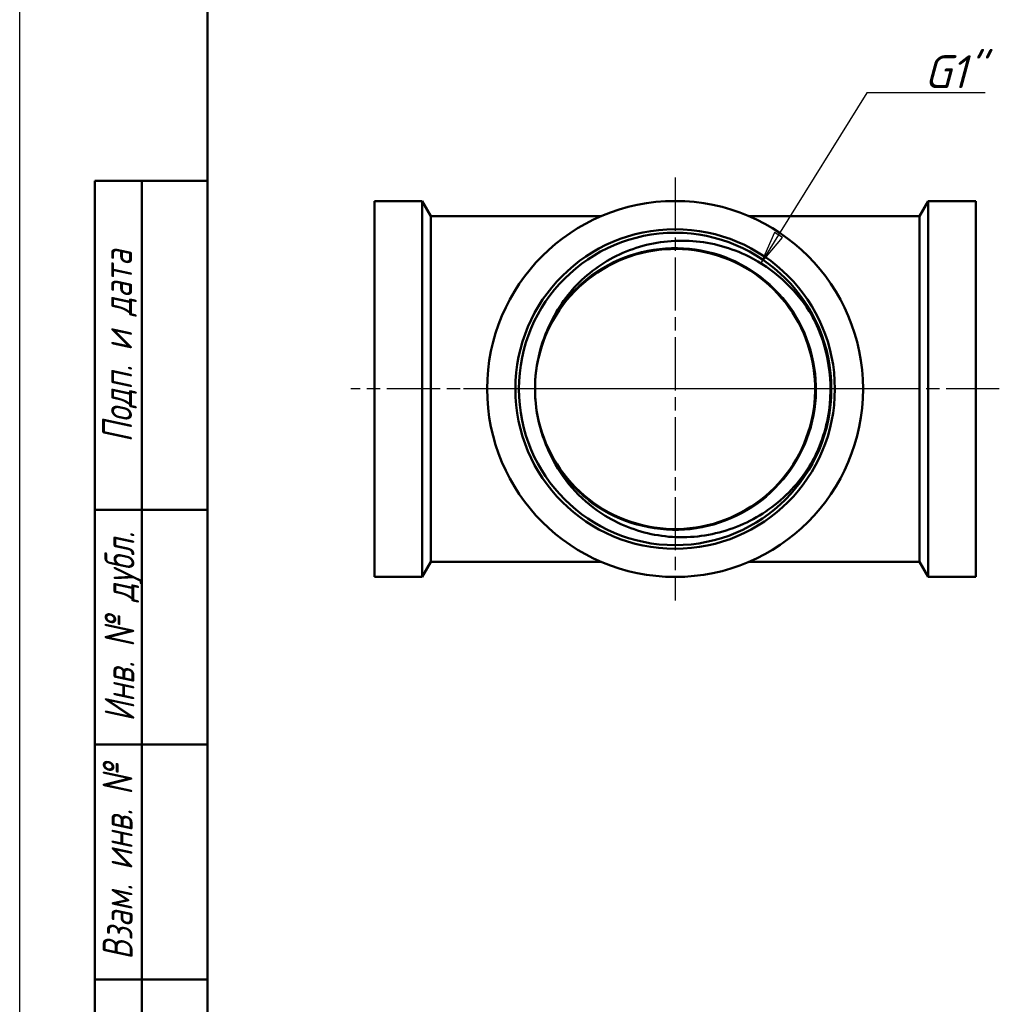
# Model space of a CAD drawing. Header units: millimetres. Extents: x -72 to 688, y -69 to 356.
# Tile 2 of 6: x 0 to 104, y 62 to 167. Entities that reach past the tile are written whole.
import ezdxf
from ezdxf.enums import TextEntityAlignment as Align

# ---------------------------------------------------------------- set-up
doc = ezdxf.new("R2010")
doc.units = ezdxf.units.MM
doc.linetypes.add('CHAIN', pattern=[0.7087, 0.4724, -0.0591, 0.1181, -0.0591])
for name, color, linetype, lineweight in [('Видимые тонкие (ГОСТ)', 7, 'Continuous', 35), ('Видимый контур (ГОСТ)', 7, 'Continuous', 50), ('Кромка (ГОСТ)', 7, 'Continuous', 50), ('Маркер центра (ГОСТ)', 7, 'Continuous', 25), ('Обозначение (ГОСТ)', 7, 'Continuous', 25), ('Осевая линия (ГОСТ)', 7, 'Continuous', 25), ('Размер (ГОСТ)', 7, 'Continuous', 25), ('Эскизная геометрия (ГОСТ)', 7, 'Continuous', 50)]:
    doc.layers.add(name, color=color, linetype=linetype, lineweight=lineweight)
doc.styles.get("Standard").update_dxf_attribs({"font": 'GOST Common Italic.ttf'})
doc.styles.add('Альтернативный текст (ГОСТ)', font='txt', dxfattribs={"width": 0.8})
doc.styles.add('Обычный текст (ГОСТ)', font='GOST Common Italic.ttf')
doc.dimstyles.new('Обычный (ГОСТ)', dxfattribs={"dimtxt": 3.5, "dimasz": 3.5, "dimexe": 1, "dimexo": 0, "dimgap": 0.5, "dimtad": 1, "dimrnd": 1e-08, "dimtxsty": 'Обычный текст (ГОСТ)', "dimblk": 'Filled-1', "dimcen": 0.09, "dimdle": 15, "dimclrd": 256, "dimclre": 256, "dimclrt": 256, "dimazin": 2, "dimtfac": 0.714286, "dimtdec": 3, "dimtmove": 0, "dimatfit": 3, "dimfxl": 1, "dimtolj": 1, "dimlwd": 25, "dimlwe": 25, "dimarcsym": 0})

# ---------------------------------------------------------------- blocks, each defined once
blk = doc.blocks.new('ГОСТ - Доп. графы 1')
at = {"layer": 'Эскизная геометрия (ГОСТ)'}
for p, q in [((-12, 0), (-12, 145)), ((-12, 145), (0, 145)), ((-7, 145), (-7, 0)), ((-12, 110), (-7, 110)), ((-7, 110), (0, 110)), ((-12, 85), (-7, 85)), ((-7, 85), (0, 85)), ((-12, 60), (-7, 60)), ((-7, 60), (0, 60))]:
    blk.add_line(p, q, dxfattribs=at)
at = {"layer": 'Обозначение (ГОСТ)', "char_height": 3.17, "attachment_point": 5, "rotation": 90, "style": 'Альтернативный текст (ГОСТ)'}
for s, insert, width in [('\\fGOST Common|b0|i1;\\H3.1700;Подп. и дата', (-9.37, 127.41), 34.7679), ('\\fGOST Common|b0|i1;\\H3.1700;Инв. № дубл.', (-8.95, 97.55), 24.8438), ('\\fGOST Common|b0|i1;\\H3.1700;Взам. инв. №', (-9.58, 72.53), 24.8669)]:
    blk.add_mtext(s, dxfattribs=dict(at, insert=insert, width=width))
at = {"layer": 'Обозначение (ГОСТ)', "lineweight": 30, "width": 0.8, "flags": 17}
for tag, p in [('Подп._и_дата_2', (-3.53, 127.51)), ('Инв._номер_дубликата', (-3.41, 97.47)), ('Взамен_инв._номера', (-3.46, 72.53)), ('Подп._и_дата_1', (-3.42, 42.35)), ('ИНВЕНТАРНЫЙ_НОМЕР', (-3.33, 12.68))]:
    blk.add_attdef(tag, text='', height=3.17, rotation=90, dxfattribs=at).set_placement(p, align=Align.MIDDLE_CENTER)
blk = doc.blocks.new('Рамки ГОСТ_ граница 297x210')
at = {"layer": 'Кромка (ГОСТ)', "lineweight": 25}
blk.add_line((0, 0), (0, 297), dxfattribs=at)
at = {"layer": 'Кромка (ГОСТ)'}
blk.add_line((20, 292), (20, 5), dxfattribs=at)
blk = doc.blocks.new('Filled-1')
at = {"color": 0}
for p, q in [((0, 0), (-1, 0.143)), ((-1, 0.143), (-1, -0.143)), ((-1, 0), (0, 0)), ((-1, -0.143), (0, 0))]:
    blk.add_line(p, q, dxfattribs=at)
at = {"color": 0, "flags": 128}
blk.add_lwpolyline([(-1, -0.143), (0, 0), (-1, 0.143), (-1, -0.143)], dxfattribs=at)
at = {"color": 0}
blk.add_solid([(-1, -0.143), (0, 0), (-1, 0.143), (-1, -0.143)], dxfattribs=at)
blk = doc.blocks.new('*D11')
at = {"layer": 'Defpoints', "color": 0, "linetype": 'Continuous', "transparency": 16777216}
for p in [(78.91, 141.27), (70.6, 127.89)]:
    blk.add_point(p, dxfattribs=at)
at = {"layer": 'Размер (ГОСТ)', "linetype": 'Continuous', "lineweight": 25, "transparency": 16777216}
for p, q in [((90.15, 159.36), (80.75, 144.24)), ((102.75, 159.36), (90.15, 159.36))]:
    blk.add_line(p, q, dxfattribs=at)
at = {"layer": 'Размер (ГОСТ)', "linetype": 'Continuous', "lineweight": 25, "transparency": 16777216, "xscale": 3.5, "yscale": 3.5, "zscale": 3.5, "rotation": 238.15160004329}
blk.add_blockref('Filled-1', (78.91, 141.27), dxfattribs=at)
at = {"layer": 'Размер (ГОСТ)', "linetype": 'Continuous', "lineweight": 25, "transparency": 16777216, "insert": (94.14, 163.36), "char_height": 3.5, "attachment_point": 1, "style": 'Обычный текст (ГОСТ)'}
blk.add_mtext('\\A1; \\fGOST Common|b0|i1;\\H3.5000;G1"', dxfattribs=at)

msp = doc.modelspace()

# ---------------------------------------------------------------- linework, layer by layer
at = {"layer": 'Видимые тонкие (ГОСТ)'}
for points, knots in [([(56.731, 135.354), (58.435, 138.307), (61.175, 140.648), (64.357, 141.871), (67.538, 143.093), (71.139, 143.188), (74.381, 142.137), (77.621, 141.085), (80.48, 138.895), (82.338, 136.039), (84.195, 133.185), (85.04, 129.685), (84.689, 126.297), (84.338, 122.91), (82.795, 119.659), (80.393, 117.246), (77.991, 114.833), (74.748, 113.275), (71.364, 112.908), (67.98, 112.542), (64.48, 113.368), (61.617, 115.209), (59.637, 116.482), (57.972, 118.236), (56.779, 120.265)], [0.5233568, 0.5233568, 0.5233568, 0.5233568, 1.2040184, 1.2040184, 1.2040184, 1.8844804, 1.8844804, 1.8844804, 2.5647468, 2.5647468, 2.5647468, 3.2448217, 3.2448217, 3.2448217, 3.9247091, 3.9247091, 3.9247091, 4.6044131, 4.6044131, 4.6044131, 5.2839376, 5.2839376, 5.2839376, 5.7541062, 5.7541062, 5.7541062, 5.7541062]), ([(84.017, 136.13), (85.853, 132.967), (86.595, 129.182), (86.089, 125.56), (85.798, 123.483), (85.098, 121.466), (84.057, 119.646)], [2.6156521, 2.6156521, 2.6156521, 2.6156521, 3.2805271, 3.2805271, 3.2805271, 3.661811, 3.661811, 3.661811, 3.661811])]:
    msp.add_open_spline(points, degree=3, knots=knots, dxfattribs=at)
at = {"layer": 'Видимый контур (ГОСТ)'}
for p, q in [((37.745, 147.845), (37.745, 107.845)), ((42.821, 147.845), (37.745, 147.845)), ((42.821, 147.845), (42.821, 107.845)), ((43.745, 146.245), (42.821, 147.845)), ((95.745, 146.245), (96.668, 147.845)), ((96.668, 147.845), (96.668, 107.845)), ((101.745, 147.845), (96.668, 147.845)), ((101.745, 147.845), (101.745, 107.845)), ((43.745, 146.245), (43.745, 109.445)), ((61.906, 146.245), (43.745, 146.245)), ((95.745, 146.245), (77.583, 146.245)), ((95.745, 146.245), (95.745, 109.445)), ((43.745, 109.445), (42.821, 107.845)), ((61.906, 109.445), (43.745, 109.445)), ((95.745, 109.445), (77.583, 109.445)), ((95.745, 109.445), (96.668, 107.845)), ((42.821, 107.845), (37.745, 107.845)), ((101.745, 107.845), (96.668, 107.845))]:
    msp.add_line(p, q, dxfattribs=at)
for radius in [20, 17, 16.62, 16.62]:
    msp.add_circle((69.745, 127.845), radius, dxfattribs=at)
msp.add_arc((69.745, 127.845), 14.908, 178.65161, 181.67625, dxfattribs=at)
for points, knots in [([(56.731, 135.354), (57.635, 137.107), (58.876, 138.664), (61.907, 141.243), (63.677, 142.23), (67.529, 143.488), (69.577, 143.733), (73.689, 143.43), (75.712, 142.87), (78.877, 141.289), (80.086, 140.464), (82.266, 138.503), (83.223, 137.373), (84.017, 136.13)], [0, 0, 0, 0, 0.5915353, 0.5915353, 1.1935768, 1.1935768, 1.806121, 1.806121, 2.4291643, 2.4291643, 2.8657214, 2.8657214, 3.3073315, 3.3073315, 3.3073315, 3.3073315]), ([(54.849, 127.409), (54.875, 126.423), (54.999, 125.44), (55.222, 124.48), (55.984, 121.192), (57.901, 118.183), (60.559, 116.104), (63.238, 114.008), (66.651, 112.871), (70.052, 112.941), (73.443, 113.01), (76.798, 114.28), (79.385, 116.474), (81.966, 118.662), (83.766, 121.754), (84.394, 125.08), (85.02, 128.399), (84.475, 131.927), (82.876, 134.902), (81.267, 137.897), (78.601, 140.31), (75.461, 141.614), (72.337, 142.911), (68.765, 143.101), (65.521, 142.142), (62.263, 141.18), (59.358, 139.066), (57.44, 136.262), (55.823, 133.898), (54.908, 131.06), (54.841, 128.196)], [-6.2539293, -6.2539293, -6.2539293, -6.2539293, -6.0554489, -6.0554489, -6.0554489, -5.3762475, -5.3762475, -5.3762475, -4.6917932, -4.6917932, -4.6917932, -4.0091913, -4.0091913, -4.0091913, -3.328176, -3.328176, -3.328176, -2.6484882, -2.6484882, -2.6484882, -1.964329, -1.964329, -1.964329, -1.283533, -1.283533, -1.283533, -0.5999578, -0.5999578, -0.5999578, -0.0235338, -0.0235338, -0.0235338, -0.0235338]), ([(54.841, 128.196), (54.873, 129.603), (55.095, 130.995), (55.889, 133.644), (56.371, 134.657), (56.731, 135.354)], [0.03469513, 0.03469513, 0.03469513, 0.03469513, 0.45750865, 0.45750865, 0.86253278, 0.86253278, 0.86253278, 0.86253278]), ([(84.017, 136.13), (84.543, 135.307), (85.102, 134.222), (86.085, 131.28), (86.36, 129.59), (86.364, 127.893)], [0, 0, 0, 0, 0.29300646, 0.29300646, 0.64558571, 0.64558571, 0.64558571, 0.64558571]), ([(86.364, 127.893), (86.369, 126.196), (86.104, 124.505), (85.092, 121.413), (84.487, 120.312), (84.064, 119.642)], [0, 0, 0, 0, 0.50906867, 0.50906867, 0.97777467, 0.97777467, 0.97777467, 0.97777467]), ([(56.774, 120.262), (56.41, 120.958), (55.922, 121.967), (55.113, 124.611), (54.883, 126.002), (54.843, 127.409)], [0, 0, 0, 0, 0.23554033, 0.23554033, 0.48156297, 0.48156297, 0.48156297, 0.48156297]), ([(84.064, 119.642), (82.928, 117.841), (81.453, 116.278), (78.012, 113.83), (76.087, 112.958), (72.045, 112.016), (69.969, 111.942), (65.942, 112.594), (64.027, 113.301), (61.131, 115.076), (60.06, 115.949), (58.194, 117.946), (57.404, 119.058), (56.774, 120.262)], [0, 0, 0, 0, 0.6388858, 0.6388858, 1.2672571, 1.2672571, 1.8851104, 1.8851104, 2.4924421, 2.4924421, 2.9056723, 2.9056723, 3.3138389, 3.3138389, 3.3138389, 3.3138389])]:
    msp.add_open_spline(points, degree=3, knots=knots, dxfattribs=at)
at = {"layer": 'Маркер центра (ГОСТ)', "linetype": 'CHAIN', "ltscale": 11.993792}
for p, q in [((69.745, 150.345), (69.745, 105.345)), ((92.245, 127.845), (47.245, 127.845))]:
    msp.add_line(p, q, dxfattribs=at)
at = {"layer": 'Осевая линия (ГОСТ)', "linetype": 'CHAIN', "ltscale": 11.993792}
msp.add_line((104.245, 127.845), (35.245, 127.845), dxfattribs=at)

# ---------------------------------------------------------------- block references
for name, p in [('Рамки ГОСТ_ граница 297x210', (0, 0)), ('ГОСТ - Доп. графы 1', (20, 5))]:
    msp.add_blockref(name, p)

# ---------------------------------------------------------------- dimensions: what is measured, and where the dimension line sits
at = {"layer": 'Размер (ГОСТ)', "linetype": 'Continuous', "lineweight": 25}
dim = msp.add_radius_dim(center=(70.598, 127.888), mpoint=(78.908, 141.266), text=' \\fGOST Common|b0|i1;\\H3.5000;G1"', dimstyle='Обычный (ГОСТ)', override={"dimgap": 0.5, "dimtih": 1, "dimtoh": 1, "dimdec": 2, "dimlfac": 1, "dimcen": 0, "dimtol": 0, "dimlim": 0, "dimtp": 0, "dimtm": 0, "dimtdec": 3, "dimtofl": 0}, dxfattribs=at)
dim.commit()
dim.dimension.update_dxf_attribs({"geometry": '*D11', "text_midpoint": (98.447, 159.362), "dimtype": 164})

doc.saveas('drawing.dxf')
